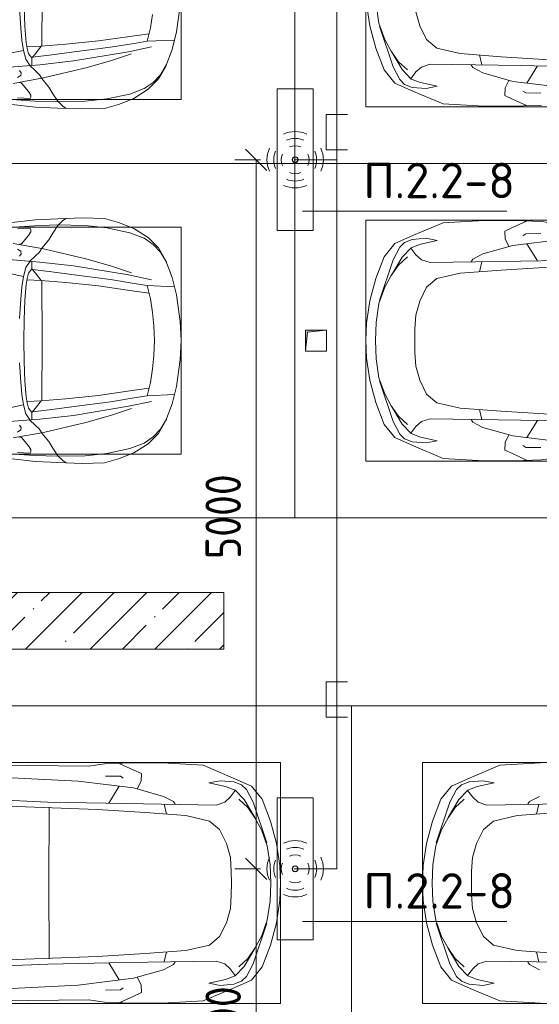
# Model space of a CAD drawing. Header units: millimetres. Extents: x -32229 to 288056, y -13689 to 125138.
# Tile 25 of 92: x -2603 to 1059, y 43745 to 50688. Entities that reach past the tile are written whole.
import ezdxf

# ---------------------------------------------------------------- set-up
doc = ezdxf.new("R2010")
doc.units = ezdxf.units.MM
for name, color, linetype, lineweight in [('A-ANNO-DIMS', 7, 'Continuous', 9), ('A-ANNO-DIMS-200', 7, 'Continuous', 9), ('A-ANNO-NOTE', 7, 'Continuous', 18), ('A-DETL-GENF', 7, 'Continuous', 18), ('A-DETL-THIN', 7, 'Continuous', 9), ('A-WALL', 7, 'Continuous', 18), ('A-WALL-PATT', 7, 'Continuous', 40), ('C-PRKG', 7, 'Continuous', 18), ('G-ANNO-TEXT', 7, 'Continuous', 9), ('M-EQPM', 7, 'Continuous', 18)]:
    doc.layers.add(name, color=color, linetype=linetype, lineweight=lineweight)
doc.layers.add('A-DETL', color=7, linetype='Continuous', lineweight=9, true_color=0x00a600)
doc.styles.add('GOST Common_3', font='GOST_Common.ttf', dxfattribs={"width": 0.9, "height": 250})
doc.styles.add('ISOCPEUR', font='isocpeur.ttf', dxfattribs={"height": 250})
doc.dimstyles.new('ГОСТ_2_5_мм2', dxfattribs={"dimscale": 304.8, "dimtxt": 251.428749, "dimasz": 0.492126, "dimexe": 0.492126, "dimexo": 0.656168, "dimgap": 0.098425, "dimtad": 1, "dimdec": 0, "dimdsep": 46, "dimtxsty": 'GOST Common_3', "dimblk1": 'OBLIQUE', "dimblk2": 'OBLIQUE', "dimsah": 1, "dimcen": 0.09, "dimazin": 2, "dimtfac": 1, "dimtdec": 4, "dimtix": 1, "dimtmove": 0, "dimatfit": 3, "dimfxl": 1, "dimtvp": 1, "dimtolj": 1, "dimtzin": 0, "dimarcsym": 2})

# ---------------------------------------------------------------- blocks, each defined once
blk = doc.blocks.new('АР_Машиноместо - 5300x2500_С-V40--02 ЭО')
at = {"layer": 'A-DETL-GENF', "color": 253, "lineweight": 13, "true_color": 0xaaaaaa}
for p, q in [((1126.4, 4794.1), (970.2, 4771.8)), ((812.7, 4729.4), (659.1, 4669.9)), ((970.2, 4771.8), (812.7, 4729.4)), ((1122.2, 4726.4), (988.2, 4706.7)), ((659.1, 4669.9), (565.9, 4595.1)), ((680.7, 4606.5), (967, 4703.6)), ((873.9, 4665.1), (791.3, 4619.7)), ((988.2, 4706.7), (873.9, 4665.1)), ((565.9, 4595.1), (507.1, 4462.6)), ((590.7, 4560.1), (680.7, 4606.5)), ((788.5, 4617.7), (661.8, 4543.1)), ((791.3, 4619.7), (717.1, 4568.9)), ((536.4, 4471.4), (557.5, 4525.7)), ((557.5, 4525.7), (590.7, 4560.1)), ((661.8, 4543.1), (594.6, 4479.3)), ((717.1, 4568.9), (659.6, 4505.3)), ((507.1, 4462.6), (419.6, 4254.2)), ((528.4, 4374.7), (536.4, 4471.4)), ((594.6, 4479.3), (569.5, 4413.1)), ((645, 4445.5), (597.3, 4481.4)), ((679.6, 4406.3), (645, 4445.5)), ((970.5, 4419.3), (1069.6, 4447.3)), ((543.7, 4295.1), (528.4, 4374.7)), ((569.5, 4413.1), (543.7, 4295.1)), ((699.7, 4345.5), (679.6, 4406.3)), ((872.7, 4370.2), (970.5, 4419.3)), ((689.3, 3705.5), (699.7, 4345.5)), ((812.5, 4298.9), (872.7, 4370.2)), ((419.6, 4254.2), (403.4, 3968)), ((774.4, 4132.9), (812.5, 4298.9)), ((752.2, 3845.6), (774.4, 4132.9)), ((638.7, 3975.4), (675.2, 4045.5)), ((675.2, 4045.5), (694.6, 4057.6)), ((403.4, 3968), (405.6, 3688.5)), ((578.7, 3762.9), (638.7, 3975.4)), ((453.1, 3766.3), (478.4, 3819.3)), ((478.4, 3819.3), (532.5, 3818.1)), ((731.2, 3507.6), (752.2, 3845.6)), ((408.2, 3667), (453.1, 3766.3)), ((530.9, 3374.8), (578.7, 3762.9)), ((532.5, 3818.1), (585.5, 3790.5)), ((405.6, 3688.5), (409.5, 3560)), ((496.8, 3671.6), (510.1, 3691.5)), ((678.7, 3159.5), (689.3, 3705.5)), ((495.5, 3566.1), (496.8, 3671.6)), ((687.1, 3588.8), (566.5, 3663.9))]:
    blk.add_line(p, q, dxfattribs=at)
at = {"layer": 'A-DETL-GENF', "color": 254, "lineweight": 13, "true_color": 0xd4d4d4}
blk.add_line((694.6, 3980.4), (765.1, 3996.8), dxfattribs=at)
at = {"layer": 'C-PRKG', "color": 253, "lineweight": 13, "true_color": 0xaaaaaa}
for p, q in [((2500, 5300), (0, 5300)), ((0, 0), (0, 5300)), ((400, 4800), (2100, 4800)), ((400, 500), (400, 4800))]:
    blk.add_line(p, q, dxfattribs=at)
blk = doc.blocks.new('АР_Машиноместо - 4900x2400_М__5300х2500_-2211001--02 ЭО')
at = {"layer": 'A-DETL-GENF', "color": 254, "lineweight": 13, "true_color": 0xd4d4d4}
for p, q in [((439.5, -3468.5), (462, -3136.6)), ((564, -3316.2), (602.3, -3530.2)), ((771.7, -3268.5), (797.1, -3388.2)), ((797.1, -3388.2), (734.6, -3405.8)), ((870, -3377.1), (797.1, -3388.2)), ((957.1, -3368.9), (870, -3377.1)), ((1093.5, -3360.7), (957.1, -3368.9)), ((434.2, -3623.7), (439.5, -3468.5)), ((734.6, -3405.8), (688.5, -3435.5)), ((749.1, -3450.8), (765.5, -3589.1)), ((602.3, -3530.2), (673.6, -3827.1)), ((695.7, -3502.8), (723.2, -3741.5)), ((765.5, -3589.1), (785.7, -3746.6)), ((438.6, -3823.4), (434.2, -3623.7)), ((723.2, -3741.5), (786.9, -4128.3)), ((785.7, -3746.6), (819.4, -4000.8)), ((454.7, -3976.8), (438.6, -3823.4)), ((673.6, -3827.1), (722.7, -4001.8)), ((488.6, -4138.1), (454.7, -3976.8)), ((722.7, -4001.8), (771.7, -4149.8)), ((819.4, -4000.8), (849, -4182.8)), ((527.8, -4239.8), (488.6, -4138.1)), ((786.9, -4128.3), (821.1, -4289.8)), ((849, -4182.8), (861.2, -4260.3)), ((571.5, -4303.1), (527.8, -4239.8)), ((625, -4354.8), (571.5, -4303.1)), ((696.3, -4395.8), (625, -4354.8))]:
    blk.add_line(p, q, dxfattribs=at)
at = {"layer": 'A-DETL-GENF', "color": 253, "lineweight": 13, "true_color": 0xaaaaaa}
for p, q in [((676.4, -3260.1), (695.7, -3502.8)), ((397.1, -3474.2), (415.7, -3305.9)), ((462.2, -3347.3), (456.6, -3434.5)), ((508, -3422.8), (566.8, -3375.1)), ((566.8, -3375.1), (569.7, -3360.7)), ((605.2, -3346.8), (620, -3369.3)), ((620, -3369.3), (638.7, -3372.5)), ((638.7, -3372.5), (654.1, -3360.7)), ((965.3, -3397.8), (853.3, -3407.2)), ((1102.5, -3394.3), (965.3, -3397.8)), ((456.6, -3434.5), (466.2, -3441.1)), ((466.2, -3441.1), (481.5, -3439.1)), ((481.5, -3439.1), (508, -3422.8)), ((654.7, -3470.4), (624.9, -3501.2)), ((690.2, -3433.7), (654.7, -3470.4)), ((744.1, -3447.2), (691.3, -3447.2)), ((773, -3424.2), (744.1, -3447.2)), ((744.3, -3447), (773.2, -3472.4)), ((811.1, -3414.8), (773, -3424.2)), ((853.3, -3407.2), (811.1, -3414.8)), ((825.6, -3512.1), (821, -3413)), ((390.2, -3630), (397.1, -3474.2)), ((598.3, -3518.6), (537.9, -3567)), ((624.9, -3501.2), (598.3, -3518.6)), ((773.2, -3472.4), (825.6, -3512.1)), ((840.1, -3687.8), (826.6, -3509.6)), ((1250, -3520.1), (827.2, -3517.2)), ((491.4, -3594.2), (438.6, -3629.8)), ((537.9, -3567), (491.4, -3594.2)), ((384, -3802.9), (390.2, -3630)), ((403.8, -3665.5), (388.1, -3688.4)), ((438.6, -3629.8), (403.8, -3665.5)), ((863.9, -3917.5), (840.1, -3687.8)), ((387.4, -3958.4), (384, -3802.9)), ((893.6, -4121.6), (863.9, -3917.5)), ((416.4, -4059.2), (387.4, -3958.4)), ((458.6, -4167), (416.4, -4059.2)), ((914, -4272.5), (893.6, -4121.6)), ((522.5, -4267.9), (458.6, -4167)), ((596.3, -4340.6), (522.5, -4267.9)), ((955.5, -4283.9), (861, -4259.4)), ((861.2, -4260.3), (869.3, -4451.1)), ((1050.4, -4297.3), (955.5, -4283.9)), ((686, -4391.6), (596.3, -4340.6)), ((804.4, -4436.7), (686, -4391.6)), ((927, -4466.6), (804.4, -4436.7)), ((1114.6, -4493), (927, -4466.6))]:
    blk.add_line(p, q, dxfattribs=at)
at = {"layer": 'C-PRKG', "color": 253, "lineweight": 13, "true_color": 0xaaaaaa}
for p, q in [((0, 0), (0, -5300)), ((450, -800), (450, -4500)), ((450, -4500), (2050, -4500)), ((2500, -5300), (0, -5300))]:
    blk.add_line(p, q, dxfattribs=at)
blk = doc.blocks.new('АР_Машиноместо - 5300x2500_С-V39--02 ЭО')
at = {"layer": 'A-DETL-GENF', "color": 253, "lineweight": 13, "true_color": 0xaaaaaa}
for p, q in [((426.5, -3446.8), (417.5, -2723)), ((704.9, -2775.5), (731.2, -3507.6)), ((1795.1, -2775.5), (1768.8, -3507.6)), ((2073.5, -3446.8), (2082.5, -2723)), ((501.4, -2789.7), (530.9, -3374.8)), ((1998.6, -2789.7), (1969.1, -3374.8)), ((665.6, -2864.6), (678.7, -3159.5)), ((1834.4, -2864.6), (1821.3, -3159.5)), ((678.7, -3159.5), (689.3, -3705.5)), ((1821.3, -3159.5), (1810.7, -3705.5)), ((530.9, -3374.8), (578.7, -3762.9)), ((1969.1, -3374.8), (1921.3, -3762.9)), ((409.5, -3560), (426.5, -3446.8)), ((2090.5, -3560), (2073.5, -3446.8)), ((731.2, -3507.6), (752.2, -3845.6)), ((1768.8, -3507.6), (1747.8, -3845.6)), ((405.6, -3688.5), (409.5, -3560)), ((495.5, -3566.1), (496.8, -3671.6)), ((687.1, -3588.8), (566.5, -3663.9)), ((1812.9, -3588.8), (1933.5, -3663.9)), ((2004.5, -3566.1), (2003.2, -3671.6)), ((2094.4, -3688.5), (2090.5, -3560)), ((408.2, -3667), (453.1, -3766.3)), ((496.8, -3671.6), (510.1, -3691.5)), ((2003.2, -3671.6), (1989.9, -3691.5)), ((2091.8, -3667), (2046.9, -3766.3)), ((403.4, -3968), (405.6, -3688.5)), ((689.3, -3705.5), (699.7, -4345.5)), ((1810.7, -3705.5), (1800.3, -4345.5)), ((2096.6, -3968), (2094.4, -3688.5)), ((453.1, -3766.3), (478.4, -3819.3)), ((478.4, -3819.3), (532.5, -3818.1)), ((532.5, -3818.1), (585.5, -3790.5)), ((578.7, -3762.9), (638.7, -3975.4)), ((1921.3, -3762.9), (1861.3, -3975.4)), ((1967.5, -3818.1), (1914.5, -3790.5)), ((2021.6, -3819.3), (1967.5, -3818.1)), ((2046.9, -3766.3), (2021.6, -3819.3)), ((752.2, -3845.6), (774.4, -4132.9)), ((1747.8, -3845.6), (1725.6, -4132.9)), ((419.6, -4254.2), (403.4, -3968)), ((638.7, -3975.4), (675.2, -4045.5)), ((1861.3, -3975.4), (1824.8, -4045.5)), ((2080.4, -4254.2), (2096.6, -3968)), ((675.2, -4045.5), (694.6, -4057.6)), ((1824.8, -4045.5), (1805.4, -4057.6)), ((774.4, -4132.9), (812.5, -4298.9)), ((1725.6, -4132.9), (1687.5, -4298.9)), ((507.1, -4462.6), (419.6, -4254.2)), ((543.7, -4295.1), (528.4, -4374.7)), ((569.5, -4413.1), (543.7, -4295.1)), ((812.5, -4298.9), (872.7, -4370.2)), ((1687.5, -4298.9), (1627.3, -4370.2)), ((1930.5, -4413.1), (1956.3, -4295.1)), ((1956.3, -4295.1), (1971.6, -4374.7)), ((1992.9, -4462.6), (2080.4, -4254.2)), ((699.7, -4345.5), (679.6, -4406.3)), ((872.7, -4370.2), (970.5, -4419.3)), ((1627.3, -4370.2), (1529.5, -4419.3)), ((1800.3, -4345.5), (1820.4, -4406.3)), ((528.4, -4374.7), (536.4, -4471.4)), ((594.6, -4479.3), (569.5, -4413.1)), ((679.6, -4406.3), (645, -4445.5)), ((970.5, -4419.3), (1069.6, -4447.3)), ((1529.5, -4419.3), (1430.4, -4447.3)), ((1820.4, -4406.3), (1855, -4445.5)), ((1905.4, -4479.3), (1930.5, -4413.1)), ((1971.6, -4374.7), (1963.6, -4471.4)), ((565.9, -4595.1), (507.1, -4462.6)), ((536.4, -4471.4), (557.5, -4525.7)), ((661.8, -4543.1), (594.6, -4479.3)), ((645, -4445.5), (597.3, -4481.4)), ((717.1, -4568.9), (659.6, -4505.3)), ((1069.6, -4447.3), (1167.1, -4453.2)), ((1167.1, -4453.2), (1250, -4453.9)), ((1332.9, -4453.2), (1250, -4453.9)), ((1430.4, -4447.3), (1332.9, -4453.2)), ((1782.9, -4568.9), (1840.4, -4505.3)), ((1838.2, -4543.1), (1905.4, -4479.3)), ((1855, -4445.5), (1902.7, -4481.4)), ((1934.1, -4595.1), (1992.9, -4462.6)), ((1963.6, -4471.4), (1942.5, -4525.7)), ((557.5, -4525.7), (590.7, -4560.1)), ((590.7, -4560.1), (680.7, -4606.5)), ((788.5, -4617.7), (661.8, -4543.1)), ((791.3, -4619.7), (717.1, -4568.9)), ((1708.7, -4619.7), (1782.9, -4568.9)), ((1711.5, -4617.7), (1838.2, -4543.1)), ((1909.3, -4560.1), (1819.3, -4606.5)), ((1942.5, -4525.7), (1909.3, -4560.1)), ((659.1, -4669.9), (565.9, -4595.1)), ((680.7, -4606.5), (967, -4703.6)), ((873.9, -4665.1), (791.3, -4619.7)), ((1819.3, -4606.5), (1533, -4703.6)), ((1626.1, -4665.1), (1708.7, -4619.7)), ((1840.9, -4669.9), (1934.1, -4595.1)), ((812.7, -4729.4), (659.1, -4669.9)), ((988.2, -4706.7), (873.9, -4665.1)), ((1122.2, -4726.4), (988.2, -4706.7)), ((1377.8, -4726.4), (1511.8, -4706.7)), ((1511.8, -4706.7), (1626.1, -4665.1)), ((1687.3, -4729.4), (1840.9, -4669.9)), ((970.2, -4771.8), (812.7, -4729.4)), ((1126.4, -4794.1), (970.2, -4771.8)), ((1250, -4731.7), (1122.2, -4726.4)), ((1250, -4731.7), (1377.8, -4726.4)), ((1373.6, -4794.1), (1529.8, -4771.8)), ((1529.8, -4771.8), (1687.3, -4729.4)), ((1250, -4800), (1126.4, -4794.1)), ((1250, -4800), (1373.6, -4794.1))]:
    blk.add_line(p, q, dxfattribs=at)
at = {"layer": 'A-DETL-GENF', "color": 254, "lineweight": 13, "true_color": 0xd4d4d4}
for p, q in [((715.1, -3168.3), (1250, -3167.3)), ((1784.9, -3168.3), (1250, -3167.3)), ((694.6, -3980.4), (765.1, -3996.8)), ((1805.4, -3980.4), (1734.9, -3996.8))]:
    blk.add_line(p, q, dxfattribs=at)
at = {"layer": 'C-PRKG', "color": 253, "lineweight": 13, "true_color": 0xaaaaaa}
for p, q in [((0, 0), (0, -5300)), ((2500, 0), (2500, -5300)), ((400, -500), (400, -4800)), ((2100, -500), (2100, -4800)), ((400, -4800), (2100, -4800)), ((2500, -5300), (0, -5300))]:
    blk.add_line(p, q, dxfattribs=at)
blk = doc.blocks.new('АР_Машиноместо - 4900x2400_М__5300х2500_-V41--02 ЭО')
at = {"layer": 'A-DETL-GENF', "color": 253, "lineweight": 13, "true_color": 0xaaaaaa}
for p, q in [((927, 4466.6), (804.4, 4436.7)), ((861.2, 4260.3), (869.3, 4451.1)), ((1114.6, 4493), (927, 4466.6)), ((1250, 4500), (1114.6, 4493)), ((1250, 4500), (1385.4, 4493)), ((1385.4, 4493), (1573, 4466.6)), ((1573, 4466.6), (1695.6, 4436.7)), ((1638.8, 4260.3), (1630.7, 4451.1)), ((686, 4391.6), (596.3, 4340.6)), ((804.4, 4436.7), (686, 4391.6)), ((1695.6, 4436.7), (1814, 4391.6)), ((1814, 4391.6), (1903.7, 4340.6)), ((596.3, 4340.6), (522.5, 4267.9)), ((1146, 4306.7), (1050.4, 4297.3)), ((1250, 4312), (1146, 4306.7)), ((1250, 4312), (1354, 4306.7)), ((1354, 4306.7), (1449.6, 4297.3)), ((1903.7, 4340.6), (1977.5, 4267.9)), ((522.5, 4267.9), (458.6, 4167)), ((955.5, 4283.9), (861, 4259.4)), ((914, 4272.5), (893.6, 4121.6)), ((1050.4, 4297.3), (955.5, 4283.9)), ((1449.6, 4297.3), (1544.5, 4283.9)), ((1544.5, 4283.9), (1639, 4259.4)), ((1586, 4272.5), (1606.4, 4121.6)), ((1977.5, 4267.9), (2041.4, 4167)), ((458.6, 4167), (416.4, 4059.2)), ((2041.4, 4167), (2083.6, 4059.2)), ((893.6, 4121.6), (863.9, 3917.5)), ((1606.4, 4121.6), (1636.1, 3917.5)), ((416.4, 4059.2), (387.4, 3958.4)), ((2083.6, 4059.2), (2112.6, 3958.4)), ((387.4, 3958.4), (384, 3802.9)), ((2112.6, 3958.4), (2116, 3802.9)), ((863.9, 3917.5), (840.1, 3687.8)), ((1636.1, 3917.5), (1659.9, 3687.8)), ((384, 3802.9), (390.2, 3630)), ((2116, 3802.9), (2109.8, 3630)), ((403.8, 3665.5), (388.1, 3688.4)), ((840.1, 3687.8), (826.6, 3509.6)), ((1659.9, 3687.8), (1673.4, 3509.6)), ((2096.2, 3665.5), (2111.9, 3688.4)), ((390.2, 3630), (397.1, 3474.2)), ((438.6, 3629.8), (403.8, 3665.5)), ((491.4, 3594.2), (438.6, 3629.8)), ((2008.6, 3594.2), (2061.4, 3629.8)), ((2061.4, 3629.8), (2096.2, 3665.5)), ((2109.8, 3630), (2102.9, 3474.2)), ((537.9, 3567), (491.4, 3594.2)), ((598.3, 3518.6), (537.9, 3567)), ((1901.7, 3518.6), (1962.1, 3567)), ((1962.1, 3567), (2008.6, 3594.2)), ((397.1, 3474.2), (415.7, 3305.9)), ((624.9, 3501.2), (598.3, 3518.6)), ((654.7, 3470.4), (624.9, 3501.2)), ((676.4, 3260.1), (695.7, 3502.8)), ((744.3, 3447), (773.2, 3472.4)), ((773.2, 3472.4), (825.6, 3512.1)), ((825.6, 3512.1), (821, 3413)), ((1250, 3520.1), (827.2, 3517.2)), ((1250, 3520.1), (1672.8, 3517.2)), ((1674.4, 3512.1), (1679, 3413)), ((1726.8, 3472.4), (1674.4, 3512.1)), ((1755.7, 3447), (1726.8, 3472.4)), ((1823.6, 3260.1), (1804.3, 3502.8)), ((1845.3, 3470.4), (1875.1, 3501.2)), ((1875.1, 3501.2), (1901.7, 3518.6)), ((2102.9, 3474.2), (2084.3, 3305.9)), ((456.6, 3434.5), (466.2, 3441.1)), ((462.2, 3347.3), (456.6, 3434.5)), ((466.2, 3441.1), (481.5, 3439.1)), ((481.5, 3439.1), (508, 3422.8)), ((508, 3422.8), (566.8, 3375.1)), ((690.2, 3433.7), (654.7, 3470.4)), ((744.1, 3447.2), (691.3, 3447.2)), ((773, 3424.2), (744.1, 3447.2)), ((811.1, 3414.8), (773, 3424.2)), ((853.3, 3407.2), (811.1, 3414.8)), ((965.3, 3397.8), (853.3, 3407.2)), ((1534.7, 3397.8), (1646.7, 3407.2)), ((1646.7, 3407.2), (1688.9, 3414.8)), ((1688.9, 3414.8), (1727, 3424.2)), ((1727, 3424.2), (1755.7, 3447)), ((1755.7, 3447.2), (1808.7, 3447.2)), ((1809.8, 3433.7), (1845.3, 3470.4)), ((1992, 3422.8), (1933.2, 3375.1)), ((2018.5, 3439.1), (1992, 3422.8)), ((2033.8, 3441.1), (2018.5, 3439.1)), ((2043.4, 3434.5), (2033.8, 3441.1)), ((2037.8, 3347.3), (2043.4, 3434.5)), ((566.8, 3375.1), (569.7, 3360.7)), ((605.2, 3346.8), (620, 3369.3)), ((620, 3369.3), (638.7, 3372.5)), ((638.7, 3372.5), (654.1, 3360.7)), ((1102.5, 3394.3), (965.3, 3397.8)), ((1250, 3391.3), (1102.5, 3394.3)), ((1250, 3391.3), (1397.5, 3394.3)), ((1397.5, 3394.3), (1534.7, 3397.8)), ((1861.3, 3372.5), (1845.9, 3360.7)), ((1880, 3369.3), (1861.3, 3372.5)), ((1894.8, 3346.8), (1880, 3369.3)), ((1933.2, 3375.1), (1930.3, 3360.7))]:
    blk.add_line(p, q, dxfattribs=at)
at = {"layer": 'A-DETL-GENF', "color": 254, "lineweight": 13, "true_color": 0xd4d4d4}
for p, q in [((696.3, 4395.8), (625, 4354.8)), ((1803.7, 4395.8), (1875, 4354.8)), ((625, 4354.8), (571.5, 4303.1)), ((1875, 4354.8), (1928.5, 4303.1)), ((527.8, 4239.8), (488.6, 4138.1)), ((571.5, 4303.1), (527.8, 4239.8)), ((786.9, 4128.3), (821.1, 4289.8)), ((849, 4182.8), (861.2, 4260.3)), ((1651, 4182.8), (1638.8, 4260.3)), ((1713.1, 4128.3), (1678.9, 4289.8)), ((1928.5, 4303.1), (1972.2, 4239.8)), ((1972.2, 4239.8), (2011.4, 4138.1)), ((819.4, 4000.8), (849, 4182.8)), ((1680.6, 4000.8), (1651, 4182.8)), ((488.6, 4138.1), (454.7, 3976.8)), ((722.7, 4001.8), (771.7, 4149.8)), ((723.2, 3741.5), (786.9, 4128.3)), ((1776.8, 3741.5), (1713.1, 4128.3)), ((1777.3, 4001.8), (1728.3, 4149.8)), ((2011.4, 4138.1), (2045.3, 3976.8)), ((454.7, 3976.8), (438.6, 3823.4)), ((673.6, 3827.1), (722.7, 4001.8)), ((785.7, 3746.6), (819.4, 4000.8)), ((1714.3, 3746.6), (1680.6, 4000.8)), ((1826.4, 3827.1), (1777.3, 4001.8)), ((2045.3, 3976.8), (2061.4, 3823.4)), ((438.6, 3823.4), (434.2, 3623.7)), ((602.3, 3530.2), (673.6, 3827.1)), ((1897.7, 3530.2), (1826.4, 3827.1)), ((2061.4, 3823.4), (2065.8, 3623.7)), ((695.7, 3502.8), (723.2, 3741.5)), ((765.5, 3589.1), (785.7, 3746.6)), ((1734.5, 3589.1), (1714.3, 3746.6)), ((1804.3, 3502.8), (1776.8, 3741.5)), ((434.2, 3623.7), (439.5, 3468.5)), ((2065.8, 3623.7), (2060.5, 3468.5)), ((749.1, 3450.8), (765.5, 3589.1)), ((1750.9, 3450.8), (1734.5, 3589.1)), ((564, 3316.2), (602.3, 3530.2)), ((1936, 3316.2), (1897.7, 3530.2)), ((439.5, 3468.5), (462, 3136.6)), ((734.6, 3405.8), (688.5, 3435.5)), ((797.1, 3388.2), (734.6, 3405.8)), ((1702.9, 3388.2), (1765.4, 3405.8)), ((1765.4, 3405.8), (1811.5, 3435.5)), ((2060.5, 3468.5), (2038, 3136.6)), ((771.7, 3268.5), (797.1, 3388.2)), ((870, 3377.1), (797.1, 3388.2)), ((957.1, 3368.9), (870, 3377.1)), ((1093.5, 3360.7), (957.1, 3368.9)), ((1406.5, 3360.7), (1542.9, 3368.9)), ((1542.9, 3368.9), (1630, 3377.1)), ((1630, 3377.1), (1702.9, 3388.2)), ((1728.3, 3268.5), (1702.9, 3388.2))]:
    blk.add_line(p, q, dxfattribs=at)
at = {"layer": 'C-PRKG', "color": 253, "lineweight": 13, "true_color": 0xaaaaaa}
for p, q in [((2500, 5300), (0, 5300)), ((0, 0), (0, 5300)), ((2500, 0), (2500, 5300)), ((450, 4500), (2050, 4500)), ((450, 800), (450, 4500)), ((2050, 800), (2050, 4500))]:
    blk.add_line(p, q, dxfattribs=at)
blk = doc.blocks.new('АР_Машиноместо - 5300x2500_С-V63--02 ЭО')
at = {"layer": 'A-DETL-GENF', "color": 253, "lineweight": 13, "true_color": 0xaaaaaa}
for p, q in [((1126.4, 4794.1), (970.2, 4771.8)), ((1250, 4800), (1126.4, 4794.1)), ((1250, 4800), (1373.6, 4794.1)), ((1373.6, 4794.1), (1529.8, 4771.8)), ((812.7, 4729.4), (659.1, 4669.9)), ((970.2, 4771.8), (812.7, 4729.4)), ((1122.2, 4726.4), (988.2, 4706.7)), ((1250, 4731.7), (1122.2, 4726.4)), ((1250, 4731.7), (1377.8, 4726.4)), ((1377.8, 4726.4), (1511.8, 4706.7)), ((1529.8, 4771.8), (1687.3, 4729.4)), ((1687.3, 4729.4), (1840.9, 4669.9)), ((659.1, 4669.9), (565.9, 4595.1)), ((680.7, 4606.5), (967, 4703.6)), ((873.9, 4665.1), (791.3, 4619.7)), ((988.2, 4706.7), (873.9, 4665.1)), ((1511.8, 4706.7), (1626.1, 4665.1)), ((1819.3, 4606.5), (1533, 4703.6)), ((1626.1, 4665.1), (1708.7, 4619.7)), ((1840.9, 4669.9), (1934.1, 4595.1)), ((565.9, 4595.1), (507.1, 4462.6)), ((590.7, 4560.1), (680.7, 4606.5)), ((788.5, 4617.7), (661.8, 4543.1)), ((791.3, 4619.7), (717.1, 4568.9)), ((1708.7, 4619.7), (1782.9, 4568.9)), ((1711.5, 4617.7), (1838.2, 4543.1)), ((1909.3, 4560.1), (1819.3, 4606.5)), ((1934.1, 4595.1), (1992.9, 4462.6)), ((536.4, 4471.4), (557.5, 4525.7)), ((557.5, 4525.7), (590.7, 4560.1)), ((661.8, 4543.1), (594.6, 4479.3)), ((717.1, 4568.9), (659.6, 4505.3)), ((1782.9, 4568.9), (1840.4, 4505.3)), ((1838.2, 4543.1), (1905.4, 4479.3)), ((1942.5, 4525.7), (1909.3, 4560.1)), ((1963.6, 4471.4), (1942.5, 4525.7)), ((507.1, 4462.6), (419.6, 4254.2)), ((528.4, 4374.7), (536.4, 4471.4)), ((594.6, 4479.3), (569.5, 4413.1)), ((645, 4445.5), (597.3, 4481.4)), ((679.6, 4406.3), (645, 4445.5)), ((970.5, 4419.3), (1069.6, 4447.3)), ((1069.6, 4447.3), (1167.1, 4453.2)), ((1167.1, 4453.2), (1250, 4453.9)), ((1332.9, 4453.2), (1250, 4453.9)), ((1430.4, 4447.3), (1332.9, 4453.2)), ((1529.5, 4419.3), (1430.4, 4447.3)), ((1820.4, 4406.3), (1855, 4445.5)), ((1855, 4445.5), (1902.7, 4481.4)), ((1905.4, 4479.3), (1930.5, 4413.1)), ((1971.6, 4374.7), (1963.6, 4471.4)), ((1992.9, 4462.6), (2080.4, 4254.2)), ((543.7, 4295.1), (528.4, 4374.7)), ((569.5, 4413.1), (543.7, 4295.1)), ((699.7, 4345.5), (679.6, 4406.3)), ((872.7, 4370.2), (970.5, 4419.3)), ((1627.3, 4370.2), (1529.5, 4419.3)), ((1800.3, 4345.5), (1820.4, 4406.3)), ((1930.5, 4413.1), (1956.3, 4295.1)), ((1956.3, 4295.1), (1971.6, 4374.7)), ((689.3, 3705.5), (699.7, 4345.5)), ((812.5, 4298.9), (872.7, 4370.2)), ((1687.5, 4298.9), (1627.3, 4370.2)), ((1810.7, 3705.5), (1800.3, 4345.5)), ((419.6, 4254.2), (403.4, 3968)), ((774.4, 4132.9), (812.5, 4298.9)), ((1725.6, 4132.9), (1687.5, 4298.9)), ((2080.4, 4254.2), (2096.6, 3968)), ((752.2, 3845.6), (774.4, 4132.9)), ((1747.8, 3845.6), (1725.6, 4132.9)), ((638.7, 3975.4), (675.2, 4045.5)), ((675.2, 4045.5), (694.6, 4057.6)), ((1824.8, 4045.5), (1805.4, 4057.6)), ((1861.3, 3975.4), (1824.8, 4045.5))]:
    blk.add_line(p, q, dxfattribs=at)
at = {"layer": 'A-DETL-GENF', "color": 254, "lineweight": 13, "true_color": 0xd4d4d4}
for p, q in [((694.6, 3980.4), (765.1, 3996.8)), ((1805.4, 3980.4), (1734.9, 3996.8))]:
    blk.add_line(p, q, dxfattribs=at)
at = {"layer": 'C-PRKG', "color": 253, "lineweight": 13, "true_color": 0xaaaaaa}
for p, q in [((2500, 5300), (0, 5300)), ((2500, 0), (2500, 5300)), ((400, 4800), (2100, 4800)), ((400, 500), (400, 4800)), ((2100, 500), (2100, 4800))]:
    blk.add_line(p, q, dxfattribs=at)
blk = doc.blocks.new('АР_Канал вертикальный прямоугольный - ВК-V88--02 ЭО')
at = {"layer": 'M-EQPM', "lineweight": 13, "true_color": 0xe2e2e2}
blk.add_hatch(color=254, dxfattribs=at).paths.add_polyline_path([(-75, -75), (-60, 60), (75, 75), (-75, 75)])
at = {"layer": 'M-EQPM', "color": 253, "lineweight": 13, "true_color": 0xaaaaaa}
for p, q in [((75, 75), (-75, 75)), ((-75, 75), (-75, -75)), ((75, 75), (-75, 75)), ((-75, 75), (-75, -75)), ((-75, -75), (-75, 75)), ((-75, 75), (75, 75)), ((-60, 60), (75, 75)), ((-60, 60), (75, 75)), ((75, -75), (75, 75)), ((75, 75), (75, -75)), ((-75, -75), (-60, 60)), ((-75, -75), (-60, 60)), ((-75, -75), (75, -75)), ((75, -75), (-75, -75))]:
    blk.add_line(p, q, dxfattribs=at)
blk = doc.blocks.new('Наметкина 10_РД_АР_П_rvt-1--02 ЭО')
at = {"layer": 'A-WALL-PATT', "lineweight": 5, "true_color": 0xaaaaaa}
h = blk.add_hatch(dxfattribs=at)
h.set_pattern_fill('FP_3', color=253, style=0, pattern_type=2)
h.set_pattern_definition([(45, (0, 0), (-228.0985, 228.0985), []), (45, (228.1, 0), (-228.0985, 228.0985), [403.225, -80.645, 6.706, -73.939])])
h.paths.add_polyline_path([(-1164.7, 46250), (-1164.7, 46650), (-6264.7, 46650), (-6264.7, 46250), (-2946.2, 46250)])
at = {"layer": 'A-WALL', "color": 253, "lineweight": 13, "true_color": 0xaaaaaa}
for p, q in [((-1164.7, 46650), (-6264.7, 46650)), ((-1164.7, 46250), (-1164.7, 46650)), ((-6264.7, 46250), (-1164.7, 46250))]:
    blk.add_line(p, q, dxfattribs=at)
at = {"layer": 'C-PRKG', "color": 253, "lineweight": 13, "true_color": 0xaaaaaa}
for name, p, rotation in [('АР_Машиноместо - 4900x2400_М__5300х2500_-2211001--02 ЭО', (-5964.7, 49675), 90.00000000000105), ('АР_Машиноместо - 5300x2500_С-V40--02 ЭО', (4635.3, 49675), 90.0000000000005), ('АР_Машиноместо - 4900x2400_М__5300х2500_-V41--02 ЭО', (-5964.7, 49675), 270.000000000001), ('АР_Машиноместо - 5300x2500_С-V39--02 ЭО', (4635.3, 49675), 270.0000000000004), ('АР_Машиноместо - 5300x2500_С-V39--02 ЭО', (-5564.7, 43350), 89.99999999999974), ('АР_Машиноместо - 5300x2500_С-V63--02 ЭО', (5035.3, 43350), 90.00000000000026)]:
    blk.add_blockref(name, p, dxfattribs=dict(at, rotation=rotation))
at = {"layer": 'M-EQPM', "color": 253, "lineweight": 13, "true_color": 0xaaaaaa}
blk.add_blockref('АР_Канал вертикальный прямоугольный - ВК-V88--02 ЭО', (-514.7, 48425), dxfattribs=at)
blk = doc.blocks.new('DIMBLOCK173--02 ЭО')
at = {"layer": 'A-ANNO-DIMS-200'}
for p, q in [((-937.1, 49700.7), (-1012.1, 49775.7)), ((-906.8, 49700.7), (-1087.1, 49700.7)), ((-937.1, 49700.7), (-937.1, 44700.3)), ((-937.1, 49700.7), (-862.1, 49625.7)), ((-937.1, 49700.7), (-906.8, 49700.7)), ((-937.1, 44700.3), (-1012.1, 44775.3)), ((-906.8, 44700.3), (-1087.1, 44700.3)), ((-937.1, 44700.3), (-862.1, 44625.3)), ((-937.1, 44700.3), (-906.8, 44700.3))]:
    blk.add_line(p, q, dxfattribs=at)
at = {"layer": 'A-ANNO-DIMS-200', "color": 0, "insert": (-1293.8, 46885.2), "char_height": 250, "width": 756.843, "attachment_point": 1, "rotation": 90, "line_spacing_factor": 1.022761, "style": 'GOST Common_3'}
blk.add_mtext('5000', dxfattribs=at)
blk = doc.blocks.new('_Oblique')
at = {"color": 0, "linetype": 'ByBlock', "lineweight": -2}
blk.add_line((-0.5, -0.5), (0.5, 0.5), dxfattribs=at)
blk = doc.blocks.new('DIMBLOCK174--02 ЭО')
at = {"layer": 'A-ANNO-DIMS-200'}
for p, q in [((-937.1, 44700.3), (-1012.1, 44775.3)), ((-906.8, 44700.3), (-1087.1, 44700.3)), ((-937.1, 44700.3), (-937.1, 42500)), ((-937.1, 44700.3), (-862.1, 44625.3)), ((-937.1, 44700.3), (-906.8, 44700.3)), ((-937.1, 42500), (-1012.1, 42575)), ((-1031.1, 42500), (-787.1, 42500)), ((-937.1, 42500), (-1031.1, 42500)), ((-937.1, 42500), (-862.1, 42425))]:
    blk.add_line(p, q, dxfattribs=at)
at = {"layer": 'A-ANNO-DIMS-200', "color": 0, "insert": (-1293.8, 43284.8), "char_height": 250, "width": 756.843, "attachment_point": 1, "rotation": 90, "line_spacing_factor": 1.022761, "style": 'GOST Common_3'}
blk.add_mtext('2200', dxfattribs=at)

msp = doc.modelspace()

# ---------------------------------------------------------------- linework, layer by layer
at = {"layer": 'A-ANNO-NOTE', "color": 5, "lineweight": 9, "true_color": 0x0000ff}
for p, q in [((-788.1, 49200.7), (-788.1, 50200.7)), ((-788.1, 50200.7), (-535.4, 50200.7)), ((-535.4, 50200.7), (-535.4, 49200.7)), ((-535.4, 49200.7), (-788.1, 49200.7)), ((-788.1, 44200.3), (-788.1, 45200.3)), ((-788.1, 45200.3), (-535.4, 45200.3)), ((-535.4, 45200.3), (-535.4, 44200.3)), ((-535.4, 44200.3), (-788.1, 44200.3))]:
    msp.add_line(p, q, dxfattribs=at)
for centre in [(-662.5, 49700.7), (-661.6, 49701.6), (-661.6, 49699.8), (-660.7, 49700.7), (-662.5, 44700.3), (-661.6, 44701.2), (-661.6, 44699.4), (-660.7, 44700.3)]:
    msp.add_circle(centre, 20, dxfattribs=at)
for centre, radius, start, end in [((-661.6, 49699.8), 199.6, 66, 114), ((-661.6, 49699.8), 151.5, 66, 114), ((-661.6, 49699.8), 99.8, 66, 114), ((-660.7, 49700.7), 199.6, 156, 204), ((-660.7, 49700.7), 151.5, 156, 204), ((-660.7, 49700.7), 99.8, 156, 204), ((-662.5, 49700.7), 99.8, 336, 24), ((-662.5, 49700.7), 151.5, 336, 24), ((-662.5, 49700.7), 199.6, 336, 24), ((-661.6, 49701.6), 99.8, 246, 294), ((-661.6, 49701.6), 199.6, 246, 294), ((-661.6, 49701.6), 151.5, 246, 294), ((-661.6, 44699.4), 199.6, 66, 114), ((-661.6, 44699.4), 151.5, 66, 114), ((-661.6, 44699.4), 99.8, 66, 114), ((-660.7, 44700.3), 199.6, 156, 204), ((-660.7, 44700.3), 151.5, 156, 204), ((-660.7, 44700.3), 99.8, 156, 204), ((-662.5, 44700.3), 99.8, 336, 24), ((-662.5, 44700.3), 151.5, 336, 24), ((-662.5, 44700.3), 199.6, 336, 24), ((-661.6, 44701.2), 99.8, 246, 294), ((-661.6, 44701.2), 199.6, 246, 294), ((-661.6, 44701.2), 151.5, 246, 294)]:
    msp.add_arc(centre, radius, start, end, dxfattribs=at)
at = {"layer": 'A-DETL', "color": 5, "true_color": 0x0000ff}
for p, q in [((-367.8, 44700.3), (-367.8, 73500.3)), ((-292.8, 50019.8), (-442.8, 50019.8)), ((-442.8, 50019.8), (-442.8, 49769.8)), ((-442.8, 49769.8), (-292.8, 49769.8)), ((-667.8, 49700), (-367.8, 49700)), ((-292.8, 46019.8), (-442.8, 46019.8)), ((-442.8, 46019.8), (-442.8, 45769.8)), ((-442.8, 45769.8), (-292.8, 45769.8)), ((-667.8, 44700.3), (-367.8, 44700.3))]:
    msp.add_line(p, q, dxfattribs=at)
at = {"layer": 'A-DETL-THIN'}
for p, q in [((-609.2, 49339.1), (830.8, 49339.1)), ((-609.2, 44329.4), (830.8, 44329.4))]:
    msp.add_line(p, q, dxfattribs=at)

# ---------------------------------------------------------------- block references
at = {"lineweight": 5}
msp.add_blockref('Наметкина 10_РД_АР_П_rvt-1--02 ЭО', (0, 0), dxfattribs=at)

# ---------------------------------------------------------------- texts
at = {"layer": 'G-ANNO-TEXT', "char_height": 250, "width": 1068.58, "attachment_point": 1, "line_spacing_factor": 1.139951, "style": 'ISOCPEUR'}
for insert in [(-181.5, 49679.4), (-181.5, 44669.8)]:
    msp.add_mtext('\\pt600,1200,1800,2400,3000,3600,4200,4800,5400,6000,6600,7200,7800,8400,9000,9600,10200,10800,11400,12000,12600,13200,13800,14400,15000,15600,16200,16800,17400,18000,18600,19200;П.2.2-8', dxfattribs=dict(at, insert=insert))

# ---------------------------------------------------------------- dimensions: what is measured, and where the dimension line sits
at = {"layer": 'A-ANNO-DIMS'}
for base, p1, p2, override, picture, middle in [((-937.1, 44700.3), (-706.8, 49700.7), (-706.8, 44700.3), {"dimpost": '<>', "dimfxl": 5000.4417}, 'DIMBLOCK173--02 ЭО', (-1092.1, 47200.5)), ((-937.1, 42500), (-706.8, 44700.3), (-831.1, 42500), {"dimpost": '<>', "dimfxl": 2203.793196}, 'DIMBLOCK174--02 ЭО', (-1092.1, 43600.2))]:
    dim = msp.add_linear_dim(base=base, p1=p1, p2=p2, angle=90, dimstyle='ГОСТ_2_5_мм2', override=override, dxfattribs=at)
    dim.commit()
    dim.dimension.update_dxf_attribs({"geometry": picture, "text_midpoint": middle})

doc.saveas('drawing.dxf')
